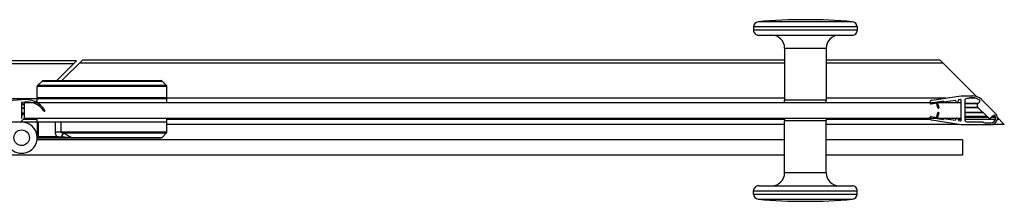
# Model space of a CAD drawing. Header units: millimetres. Extents: x 4838.792 to 4839.637, y 2217.05 to 2217.12.
# Tile 6 of 6: x 4839.258 to 4839.637, y 2217.05 to 2217.12. Entities that reach past the tile are written whole.
import ezdxf

# ---------------------------------------------------------------- set-up
doc = ezdxf.new("R2010")
doc.units = ezdxf.units.MM
doc.layers.add('SANINDUSA', color=3, linetype='Continuous')

msp = doc.modelspace()

# ---------------------------------------------------------------- linework, layer by layer
at = {"layer": 'SANINDUSA'}
for p, q in [((4839.540479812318, 2217.117418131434), (4839.540479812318, 2217.116235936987)), ((4839.580479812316, 2217.117418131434), (4839.54047981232, 2217.117418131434)), ((4839.578661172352, 2217.119409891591), (4839.542298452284, 2217.119409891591)), ((4839.580479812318, 2217.117418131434), (4839.580479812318, 2217.116235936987)), ((4839.580479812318, 2217.116235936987), (4839.540479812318, 2217.116235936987)), ((4839.542479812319, 2217.114235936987), (4839.578479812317, 2217.114235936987)), ((4839.552479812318, 2217.109235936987), (4839.552479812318, 2217.089235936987)), ((4839.552479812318, 2217.109235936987), (4839.568479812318, 2217.109235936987)), ((4839.568479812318, 2217.109235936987), (4839.568479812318, 2217.089235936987)), ((4839.279604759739, 2217.104360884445), (4838.880604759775, 2217.104360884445)), ((4839.278493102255, 2217.103249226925), (4838.880604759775, 2217.103249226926)), ((4839.271979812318, 2217.096735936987), (4839.279584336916, 2217.104340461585)), ((4839.281891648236, 2217.104647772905), (4839.273979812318, 2217.096735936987)), ((4839.552479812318, 2217.103535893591), (4839.280779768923, 2217.103535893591)), ((4839.552479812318, 2217.104647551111), (4839.281881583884, 2217.104647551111)), ((4839.612377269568, 2217.104647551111), (4839.568479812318, 2217.104647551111)), ((4839.61347908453, 2217.103535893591), (4839.568479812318, 2217.103535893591)), ((4839.626368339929, 2217.090646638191), (4839.612367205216, 2217.104647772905)), ((4839.314479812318, 2217.094528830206), (4839.264479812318, 2217.094528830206)), ((4839.264479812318, 2217.090235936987), (4839.264479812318, 2217.094528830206)), ((4839.264626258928, 2217.094882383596), (4839.266333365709, 2217.096589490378)), ((4839.314333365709, 2217.094882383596), (4839.264626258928, 2217.094882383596)), ((4839.266333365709, 2217.096589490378), (4839.312626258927, 2217.096589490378)), ((4839.266687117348, 2217.096735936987), (4839.312272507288, 2217.096735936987)), ((4839.314333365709, 2217.094882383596), (4839.312626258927, 2217.096589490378)), ((4839.314479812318, 2217.090235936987), (4839.314479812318, 2217.094528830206)), ((4839.264479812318, 2217.090235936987), (4839.314479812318, 2217.090235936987)), ((4839.552479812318, 2217.090016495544), (4839.314479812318, 2217.090016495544)), ((4839.614630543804, 2217.090016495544), (4839.568479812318, 2217.090016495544)), ((4839.609160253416, 2217.089189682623), (4839.620479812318, 2217.090900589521)), ((4839.620479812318, 2217.090900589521), (4839.624814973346, 2217.090900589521)), ((4839.626053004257, 2217.090016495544), (4839.623910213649, 2217.090016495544)), ((4839.264479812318, 2217.089729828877), (4839.252479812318, 2217.089729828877)), ((4839.258479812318, 2217.089358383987), (4839.253409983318, 2217.089003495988)), ((4839.258479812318, 2217.088284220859), (4839.258479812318, 2217.082185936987)), ((4839.259479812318, 2217.087665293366), (4839.258479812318, 2217.087665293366)), ((4839.259479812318, 2217.0874611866), (4839.258479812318, 2217.0874611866)), ((4839.620479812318, 2217.088235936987), (4839.259479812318, 2217.088235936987)), ((4839.259479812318, 2217.088235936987), (4839.259479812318, 2217.082235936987)), ((4839.264431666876, 2217.089187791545), (4839.263813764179, 2217.088569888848)), ((4839.314479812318, 2217.089735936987), (4839.264479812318, 2217.089735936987)), ((4839.264479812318, 2217.088235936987), (4839.264479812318, 2217.089735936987)), ((4839.314479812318, 2217.088235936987), (4839.314479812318, 2217.089735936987)), ((4839.552479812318, 2217.088235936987), (4839.552479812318, 2217.089235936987)), ((4839.568479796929, 2217.089235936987), (4839.552479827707, 2217.089235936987)), ((4839.568479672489, 2217.089235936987), (4839.552479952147, 2217.089235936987)), ((4839.568479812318, 2217.088235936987), (4839.568479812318, 2217.089235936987)), ((4839.608479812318, 2217.088135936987), (4839.608479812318, 2217.08839866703)), ((4839.610479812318, 2217.087973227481), (4839.608939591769, 2217.08774042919)), ((4839.610979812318, 2217.088453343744), (4839.610479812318, 2217.088377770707)), ((4839.610479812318, 2217.088377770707), (4839.610479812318, 2217.087973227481)), ((4839.611570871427, 2217.086247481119), (4839.610979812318, 2217.088453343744)), ((4839.613679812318, 2217.088861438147), (4839.611278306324, 2217.088498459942)), ((4839.611278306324, 2217.088498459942), (4839.611860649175, 2217.086325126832)), ((4839.618279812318, 2217.089152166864), (4839.613679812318, 2217.08845689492)), ((4839.613679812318, 2217.08845689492), (4839.613679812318, 2217.088861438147)), ((4839.618279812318, 2217.089035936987), (4839.618279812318, 2217.089152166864)), ((4839.620134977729, 2217.089432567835), (4839.619479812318, 2217.089333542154)), ((4839.619479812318, 2217.089333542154), (4839.619479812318, 2217.089035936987)), ((4839.620479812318, 2217.081535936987), (4839.620479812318, 2217.089135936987)), ((4839.621879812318, 2217.08900058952), (4839.621879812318, 2217.081671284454)), ((4839.626947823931, 2217.087951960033), (4839.621879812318, 2217.087951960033)), ((4839.626845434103, 2217.087747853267), (4839.621879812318, 2217.087747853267)), ((4839.626947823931, 2217.086391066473), (4839.621879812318, 2217.086391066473)), ((4839.626947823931, 2217.086279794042), (4839.621879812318, 2217.086279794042)), ((4839.623379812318, 2217.08980058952), (4839.622679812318, 2217.08980058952)), ((4839.626947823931, 2217.087868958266), (4839.627570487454, 2217.08849162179)), ((4839.630766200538, 2217.082636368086), (4839.626947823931, 2217.086454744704)), ((4839.628350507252, 2217.089436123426), (4839.633747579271, 2217.084039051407)), ((4839.259479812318, 2217.086104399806), (4839.258479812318, 2217.086104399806)), ((4839.259479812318, 2217.085993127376), (4839.258479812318, 2217.085993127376)), ((4839.25942998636, 2217.084192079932), (4839.258479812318, 2217.084192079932)), ((4839.259324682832, 2217.084080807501), (4839.258479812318, 2217.084080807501)), ((4839.259324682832, 2217.084080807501), (4839.258479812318, 2217.083235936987)), ((4839.608479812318, 2217.082273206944), (4839.608479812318, 2217.082535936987)), ((4839.608939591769, 2217.082931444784), (4839.610479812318, 2217.082698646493)), ((4839.610479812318, 2217.082698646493), (4839.610479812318, 2217.082294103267)), ((4839.610979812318, 2217.08221853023), (4839.611570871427, 2217.084424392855)), ((4839.611860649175, 2217.084346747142), (4839.611278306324, 2217.082173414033)), ((4839.628923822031, 2217.084478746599), (4839.621879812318, 2217.084478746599)), ((4839.629035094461, 2217.084367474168), (4839.621879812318, 2217.084367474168)), ((4839.630420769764, 2217.082981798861), (4839.621879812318, 2217.082981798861)), ((4839.630766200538, 2217.082681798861), (4839.621879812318, 2217.082681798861)), ((4839.630766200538, 2217.082498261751), (4839.621879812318, 2217.082498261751)), ((4839.632775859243, 2217.083231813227), (4839.632180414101, 2217.082636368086)), ((4839.633731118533, 2217.082681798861), (4839.632180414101, 2217.082681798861)), ((4839.633764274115, 2217.082498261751), (4839.632180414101, 2217.082498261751)), ((4839.633571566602, 2217.082981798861), (4839.632775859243, 2217.082981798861)), ((4839.63713007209, 2217.079884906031), (4839.63451671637, 2217.082498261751)), ((4839.258479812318, 2217.080735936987), (4839.202480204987, 2217.080735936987)), ((4839.259548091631, 2217.082304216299), (4839.257979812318, 2217.080735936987)), ((4839.271362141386, 2217.080735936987), (4839.258479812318, 2217.080735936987)), ((4839.264479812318, 2217.081708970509), (4839.25895284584, 2217.081708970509)), ((4839.259479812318, 2217.082235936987), (4839.620479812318, 2217.082235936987)), ((4839.264479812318, 2217.080735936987), (4839.264479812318, 2217.082235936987)), ((4839.264479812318, 2217.080235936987), (4839.264479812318, 2217.075235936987)), ((4839.264979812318, 2217.074735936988), (4839.264979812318, 2217.080735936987)), ((4839.314479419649, 2217.080735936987), (4839.271362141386, 2217.080735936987)), ((4839.271362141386, 2217.080735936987), (4839.271362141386, 2217.076943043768)), ((4839.314479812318, 2217.080735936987), (4839.273587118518, 2217.080735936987)), ((4839.273587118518, 2217.080735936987), (4839.273587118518, 2217.076943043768)), ((4839.314479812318, 2217.080735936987), (4839.314479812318, 2217.082235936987)), ((4839.552479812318, 2217.081708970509), (4839.314479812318, 2217.081708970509)), ((4839.314479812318, 2217.076943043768), (4839.314479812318, 2217.080735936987)), ((4839.552479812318, 2217.079901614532), (4839.314479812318, 2217.079901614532)), ((4839.552479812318, 2217.079885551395), (4839.314479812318, 2217.079885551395)), ((4839.552479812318, 2217.082235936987), (4839.552479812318, 2217.081235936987)), ((4839.552479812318, 2217.061235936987), (4839.552479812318, 2217.081235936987)), ((4839.568479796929, 2217.081235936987), (4839.552479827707, 2217.081235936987)), ((4839.568479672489, 2217.081235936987), (4839.552479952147, 2217.081235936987)), ((4839.568479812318, 2217.082235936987), (4839.568479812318, 2217.081235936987)), ((4839.608713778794, 2217.081708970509), (4839.568479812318, 2217.081708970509)), ((4839.568479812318, 2217.061235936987), (4839.568479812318, 2217.081235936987)), ((4839.619617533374, 2217.079901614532), (4839.568479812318, 2217.079901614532)), ((4839.619723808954, 2217.079885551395), (4839.568479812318, 2217.079885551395)), ((4839.620479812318, 2217.079771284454), (4839.609160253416, 2217.081482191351)), ((4839.610479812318, 2217.082294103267), (4839.610979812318, 2217.08221853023)), ((4839.611278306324, 2217.082173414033), (4839.613679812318, 2217.081810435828)), ((4839.613679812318, 2217.081810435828), (4839.613679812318, 2217.082214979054)), ((4839.613679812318, 2217.082214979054), (4839.618279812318, 2217.08151970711)), ((4839.618279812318, 2217.08151970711), (4839.618279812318, 2217.081635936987)), ((4839.620479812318, 2217.081708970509), (4839.619479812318, 2217.081708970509)), ((4839.619479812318, 2217.081635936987), (4839.619479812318, 2217.08133833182)), ((4839.619479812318, 2217.08133833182), (4839.620134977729, 2217.08123930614)), ((4839.631979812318, 2217.079771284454), (4839.620479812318, 2217.079771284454)), ((4839.633688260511, 2217.081708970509), (4839.621879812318, 2217.081708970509)), ((4839.622679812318, 2217.080871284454), (4839.628879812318, 2217.080871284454)), ((4839.629679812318, 2217.080471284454), (4839.631979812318, 2217.080471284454)), ((4839.63711307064, 2217.079885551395), (4839.632722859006, 2217.079885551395)), ((4839.637113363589, 2217.079901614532), (4839.632771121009, 2217.079901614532)), ((4839.635306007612, 2217.081708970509), (4839.634414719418, 2217.081708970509)), ((4839.264479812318, 2217.075235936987), (4839.27197010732, 2217.075235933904)), ((4839.314479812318, 2217.076943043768), (4839.271362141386, 2217.076943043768)), ((4839.271970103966, 2217.074735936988), (4839.271970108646, 2217.075235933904)), ((4839.272683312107, 2217.075184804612), (4839.273315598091, 2217.075135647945)), ((4839.273849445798, 2217.075095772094), (4839.274939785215, 2217.075033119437)), ((4839.273849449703, 2217.075095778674), (4839.274735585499, 2217.076589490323)), ((4839.274735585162, 2217.076589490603), (4839.314333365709, 2217.076589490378)), ((4839.274939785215, 2217.075033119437), (4839.275939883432, 2217.074976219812)), ((4839.275939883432, 2217.074976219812), (4839.277106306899, 2217.0749106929)), ((4839.27761619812, 2217.074882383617), (4839.312626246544, 2217.074882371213)), ((4839.312626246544, 2217.074882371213), (4839.314333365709, 2217.076589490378)), ((4839.264479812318, 2217.074735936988), (4839.312272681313, 2217.074735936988)), ((4839.552479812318, 2217.073985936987), (4839.264479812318, 2217.073985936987)), ((4839.621079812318, 2217.073985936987), (4839.568479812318, 2217.073985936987)), ((4839.621079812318, 2217.073985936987), (4839.621079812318, 2217.067985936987)), ((4839.552479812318, 2217.067985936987), (4838.879979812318, 2217.067985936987)), ((4839.621079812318, 2217.067985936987), (4839.568479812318, 2217.067985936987)), ((4839.568479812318, 2217.061235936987), (4839.552479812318, 2217.061235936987)), ((4839.542479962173, 2217.056235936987), (4839.578479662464, 2217.056235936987)), ((4839.540479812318, 2217.05305374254), (4839.540479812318, 2217.054235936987)), ((4839.540479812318, 2217.054235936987), (4839.580479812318, 2217.054235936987)), ((4839.54047981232, 2217.05305374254), (4839.580479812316, 2217.05305374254)), ((4839.580479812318, 2217.05305374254), (4839.580479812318, 2217.054235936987)), ((4839.542298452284, 2217.051061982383), (4839.578661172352, 2217.051061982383))]:
    msp.add_line(p, q, dxfattribs=at)
for points in [[(4839.271362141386, 2217.076943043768), (4839.271363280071, 2217.076872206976), (4839.271366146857, 2217.076802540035), (4839.271370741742, 2217.076734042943), (4839.271377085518, 2217.076666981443), (4839.271385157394, 2217.076601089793), (4839.271394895, 2217.076535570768), (4839.271406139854, 2217.076470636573), (4839.271419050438, 2217.076406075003), (4839.271434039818, 2217.076340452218), (4839.271451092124, 2217.076273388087), (4839.271470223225, 2217.076205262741), (4839.271491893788, 2217.076135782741), (4839.27151618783, 2217.07606466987), (4839.271543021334, 2217.075992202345), (4839.271572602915, 2217.07591892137), (4839.271604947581, 2217.075844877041), (4839.271640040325, 2217.075770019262), (4839.271678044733, 2217.07569473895), (4839.27171892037, 2217.075619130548), (4839.271762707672, 2217.075543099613), (4839.271809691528, 2217.075466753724), (4839.271859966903, 2217.075390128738), (4839.271913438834, 2217.075313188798), (4839.27197010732, 2217.075235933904)], [(4839.271970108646, 2217.075235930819), (4839.272108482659, 2217.075226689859), (4839.272249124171, 2217.075216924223), (4839.272392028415, 2217.07520664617), (4839.272683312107, 2217.075184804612)], [(4839.273315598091, 2217.075135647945), (4839.273665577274, 2217.075109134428), (4839.273849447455, 2217.075095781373)], [(4839.273587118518, 2217.076943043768), (4839.273587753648, 2217.076934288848), (4839.273589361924, 2217.076925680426), (4839.273591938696, 2217.076917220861), (4839.27359548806, 2217.076908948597), (4839.273599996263, 2217.076900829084), (4839.273605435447, 2217.076892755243), (4839.273611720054, 2217.076884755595), (4839.273618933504, 2217.076876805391), (4839.273627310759, 2217.076868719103), (4839.273636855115, 2217.076860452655), (4839.273647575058, 2217.076852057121), (4839.273659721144, 2217.076843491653), (4839.273673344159, 2217.076834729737), (4839.273688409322, 2217.076825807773), (4839.27370503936, 2217.076816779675), (4839.273723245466, 2217.076807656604), (4839.273743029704, 2217.076798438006), (4839.273764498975, 2217.076789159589), (4839.273787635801, 2217.076779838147), (4839.273812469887, 2217.076770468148), (4839.273839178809, 2217.076761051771), (4839.27386775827, 2217.076751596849), (4839.273898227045, 2217.076742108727), (4839.273930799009, 2217.07673258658), (4839.273965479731, 2217.076723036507), (4839.274002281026, 2217.076713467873), (4839.274041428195, 2217.076703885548), (4839.274082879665, 2217.076694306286), (4839.274126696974, 2217.076684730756), (4839.274173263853, 2217.0766751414), (4839.274222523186, 2217.076665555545), (4839.274274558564, 2217.076655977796), (4839.274329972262, 2217.076646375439), (4839.27438898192, 2217.076636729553), (4839.274451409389, 2217.076627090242), (4839.274517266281, 2217.076617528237), (4839.27458656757, 2217.076608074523), (4839.274659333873, 2217.076598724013), (4839.274735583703, 2217.076589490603)], [(4839.273932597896, 2217.074735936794), (4839.273920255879, 2217.07474103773), (4839.273908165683, 2217.074756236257), (4839.273896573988, 2217.074781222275), (4839.273885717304, 2217.074815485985), (4839.273875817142, 2217.074858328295), (4839.273867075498, 2217.074908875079), (4839.273859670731, 2217.074966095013), (4839.273853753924, 2217.075028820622), (4839.273849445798, 2217.075095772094)], [(4839.274735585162, 2217.076589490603), (4839.275071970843, 2217.076378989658), (4839.275404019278, 2217.076173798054), (4839.27573180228, 2217.075973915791), (4839.276055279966, 2217.075779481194), (4839.276374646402, 2217.075590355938), (4839.276690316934, 2217.075406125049), (4839.277002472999, 2217.075226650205), (4839.277311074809, 2217.075052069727), (4839.27761619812, 2217.074882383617)], [(4839.277106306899, 2217.0749106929), (4839.277500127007, 2217.074888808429), (4839.277616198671, 2217.074882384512)], [(4839.277797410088, 2217.074735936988), (4839.277775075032, 2217.074737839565), (4839.277752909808, 2217.074743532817), (4839.277731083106, 2217.07475297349), (4839.277709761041, 2217.07476608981), (4839.2776891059, 2217.074782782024), (4839.277669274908, 2217.074802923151), (4839.277650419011, 2217.074826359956), (4839.277632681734, 2217.074852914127), (4839.277616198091, 2217.074882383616)]]:
    msp.add_lwpolyline(points, dxfattribs=at)
msp.add_circle((4839.258479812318, 2217.074735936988), 0.003, dxfattribs=at)
for centre, radius, start, end in [((4839.542479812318, 2217.117418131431), 0.002, 95.2027289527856, 179.9999998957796), ((4839.560479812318, 2216.919735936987), 0.2005, 84.79726607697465, 95.20273392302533), ((4839.578479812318, 2217.117418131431), 0.002, 1.04220415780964e-07, 84.7972710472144), ((4839.542479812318, 2217.116235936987), 0.002, 180, 270.0000000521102), ((4839.547479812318, 2217.109235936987), 0.005, 0, 89.99999895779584), ((4839.573479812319, 2217.109235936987), 0.005, 90.00000104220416, 180), ((4839.578479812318, 2217.116235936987), 0.002, 269.9999999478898, 0), ((4839.264979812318, 2217.094528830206), 0.0005, 135, 180), ((4839.266686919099, 2217.096235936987), 0.0005, 89.99999984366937, 134.9999998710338), ((4839.312272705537, 2217.096235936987), 0.0005, 45.00000012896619, 90.00000015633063), ((4839.313979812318, 2217.094528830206), 0.0005, 0, 45), ((4839.264979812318, 2217.090235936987), 0.0005, 180, 270.0000140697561), ((4839.313979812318, 2217.090235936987), 0.0005, 269.9999859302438, 0), ((4839.624122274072, 2217.089119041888), 0.001007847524, 102.1463353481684, 137.4494189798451), ((4839.624814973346, 2217.08590058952), 0.004299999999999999, 50.79514796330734, 102.1463353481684), ((4839.624814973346, 2217.08590058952), 0.005, 45, 90), ((4839.259915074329, 2217.080522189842), 0.008951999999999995, 32.79845141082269, 99.22597233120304), ((4839.260449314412, 2217.080522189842), 0.008007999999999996, 34.8067133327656, 104.2374991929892), ((4839.609279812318, 2217.08839866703), 0.0008, 98.59497509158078, 180), ((4839.608879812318, 2217.088135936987), 0.0004, 180, 278.5949750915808), ((4839.611715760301, 2217.086286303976), 0.00015, 194.9999999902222, 14.99999999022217), ((4839.618879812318, 2217.089035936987), 0.0006, 180, 0), ((4839.620179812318, 2217.089135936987), 0.0003, 0, 98.59497509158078), ((4839.622679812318, 2217.08900058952), 0.0008, 90, 180), ((4839.627654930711, 2217.087161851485), 0.001, 135, 225), ((4839.627216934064, 2217.088845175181), 0.0005, 315, 50.79514796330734), ((4839.267229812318, 2217.085235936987), 0.00025, 214.8067133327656, 32.79845141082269), ((4839.608879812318, 2217.082535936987), 0.0004, 81.40502490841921, 180), ((4839.611715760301, 2217.084385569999), 0.00015, 345.0000000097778, 165.0000000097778), ((4839.63147330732, 2217.083343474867), 0.001, 225, 315), ((4839.631979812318, 2217.082271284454), 0.0025, 270, 45), ((4839.631979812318, 2217.082271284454), 0.0018, 270, 27.83352449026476), ((4839.633129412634, 2217.082878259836), 0.0005, 27.83352449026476, 134.9999999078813), ((4839.258479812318, 2217.074735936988), 0.005999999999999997, 175.2198081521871, 90), ((4839.264979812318, 2217.080235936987), 0.0005, 90, 180), ((4839.609279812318, 2217.082273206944), 0.0008, 180, 261.4050249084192), ((4839.618879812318, 2217.081635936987), 0.0006, 0, 180), ((4839.620179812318, 2217.081535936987), 0.0003, 261.4050249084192, 0), ((4839.622679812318, 2217.081671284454), 0.0008, 180, 270), ((4839.629679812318, 2217.081471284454), 0.001, 216.869897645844, 270), ((4839.264979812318, 2217.075235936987), 0.0005, 180, 270), ((4839.312272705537, 2217.075235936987), 0.0005, 269.9972240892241, 314.9979930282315), ((4839.313979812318, 2217.076943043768), 0.0005, 315, 0), ((4839.547479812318, 2217.061235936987), 0.005, 270.0000010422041, 0), ((4839.573479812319, 2217.061235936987), 0.005, 180, 269.9999989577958), ((4839.542479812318, 2217.054235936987), 0.002, 89.99999994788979, 180), ((4839.578479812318, 2217.054235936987), 0.002, 0, 90.00000005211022), ((4839.542479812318, 2217.053053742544), 0.002, 180.0000001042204, 264.7972710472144), ((4839.578479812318, 2217.053053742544), 0.002, 275.2027289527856, 359.9999998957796), ((4839.560479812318, 2217.250735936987), 0.2005, 264.7972660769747, 275.2027339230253)]:
    msp.add_arc(centre, radius, start, end, dxfattribs=at)

doc.saveas('drawing.dxf')
